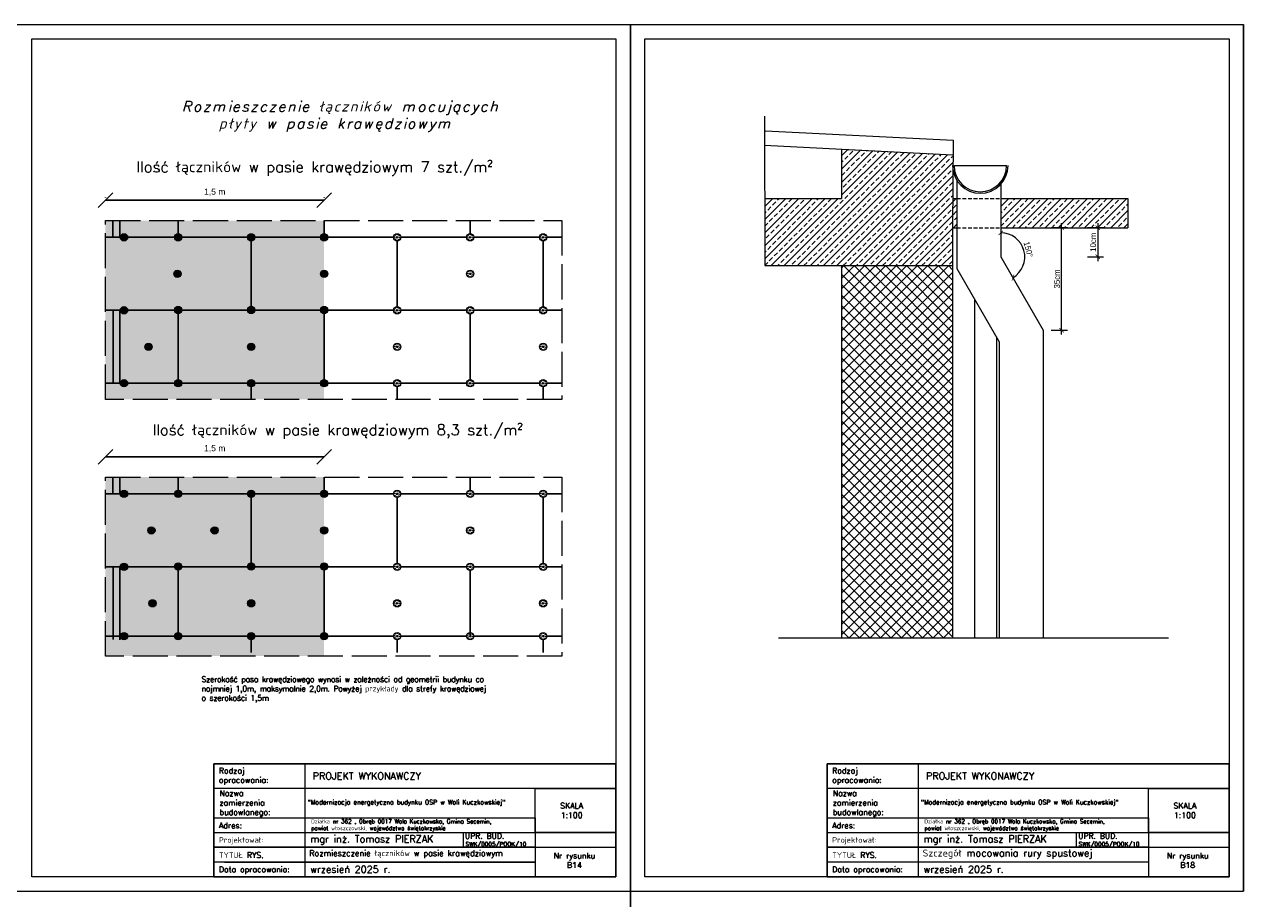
# Model space of a CAD drawing. Header units: millimetres. Extents: x 0 to 152651, y 46550 to 81081.
# Tile 72 of 109: x 141240 to 145415, y 55435 to 58430. Entities that reach past the tile are written whole.
import ezdxf

# ---------------------------------------------------------------- set-up
doc = ezdxf.new("R2010")
doc.units = ezdxf.units.MM
doc.linetypes.add('ACAD_ISO02W100', pattern=[15, 12, -3])
doc.linetypes.add('DASHED', pattern=[19.05, 12.7, -6.35])
for name, color, linetype, lineweight in [('cienka', 3, 'Continuous', 18), ('linia', 100, 'Continuous', 25), ('opisy', 4, 'Continuous', 18), ('przerywa', 100, 'ACAD_ISO02W100', 5)]:
    doc.layers.add(name, color=color, linetype=linetype, lineweight=lineweight)
doc.layers.add('DIMENSIONS', color=7, linetype='Continuous')
doc.styles.add('KASIA', font='romans.shx', dxfattribs={"height": 20})
doc.styles.get("Standard").update_dxf_attribs({"font": 'GOTHIC.TTF'})
doc.styles.add('tekst', font='segoeui.ttf', dxfattribs={"height": 20})
doc.styles.add('Times50', font='times.ttf', dxfattribs={"height": 60})
doc.linetypes.add('BATTING', pattern='A,0.00254,-2.54,[134,ltypeshp.shx,S=2.54,R=0,X=-2.54,Y=0],-5.08,[134,ltypeshp.shx,S=2.54,R=180,X=2.54,Y=0],-2.54', length=10.16254)
doc.dimstyles.new('Skala 20', dxfattribs={"dimtxt": 60, "dimasz": 50, "dimexe": 10, "dimexo": 80, "dimgap": 15, "dimtad": 1, "dimdec": 0, "dimrnd": 0.0095, "dimzin": 1, "dimtxsty": 'Times50', "dimblk": 'OBLIQUE', "dimcen": 50, "dimclrd": 256, "dimclre": 256, "dimclrt": 256, "dimadec": 0, "dimazin": 0, "dimtfac": 1, "dimtdec": 0, "dimtix": 1, "dimtmove": 0, "dimatfit": 3, "dimfxl": 1, "dimlwd": -1, "dimlwe": -1, "dimarcsym": 0})
doc.dimstyles.new('Tomek 10', dxfattribs={"dimtxt": 15, "dimasz": 15, "dimexe": 20, "dimexo": 0.625, "dimgap": 5, "dimtad": 1, "dimdec": 0, "dimtxsty": 'Standard', "dimblk": 'ARCHTICK', "dimcen": 2.5, "dimdle": 15, "dimclrd": 3, "dimclre": 3, "dimadec": 0, "dimazin": 0, "dimtfac": 1, "dimtdec": 0, "dimtmove": 2, "dimatfit": 3, "dimfxl": 35, "dimfxlon": 1, "dimlwd": 18, "dimlwe": 18, "dimarcsym": 0})
pattern_1 = [(45, (74963.137, 59039.24), (-22.45064, 22.45064), []), (45, (74985.588, 59039.24), (-22.45064, 22.45064), [15.875, -7.9375])]

# ---------------------------------------------------------------- blocks, each defined once
blk = doc.blocks.new('_Oblique')
at = {"color": 0, "linetype": 'ByBlock', "lineweight": -2}
blk.add_line((-0.5, -0.5), (0.5, 0.5), dxfattribs=at)
blk = doc.blocks.new('*D1535')
at = {"layer": 'Defpoints', "color": 0, "linetype": 'ByBlock', "transparency": 16777216}
for p in [(141517.7, 57826.9), (141517.7, 57757.5), (142266.7, 57757.5)]:
    blk.add_point(p, dxfattribs=at)
at = {"layer": 'DIMENSIONS', "linetype": 'ByBlock', "transparency": 16777216}
for p, q in [((141517.7, 57837.5), (141517.7, 57836.9)), ((142266.7, 57826.9), (141517.7, 57826.9)), ((142266.7, 57837.5), (142266.7, 57836.9))]:
    blk.add_line(p, q, dxfattribs=at)
at = {"layer": 'DIMENSIONS', "linetype": 'ByBlock', "transparency": 16777216, "xscale": 50, "yscale": 50, "zscale": 50, "rotation": 180}
blk.add_blockref('_Oblique', (141517.7, 57826.9), dxfattribs=at)
at = {"layer": 'DIMENSIONS', "linetype": 'ByBlock', "transparency": 16777216, "xscale": 50, "yscale": 50, "zscale": 50}
blk.add_blockref('_Oblique', (142266.7, 57826.9), dxfattribs=at)
at = {"layer": 'DIMENSIONS', "linetype": 'ByBlock', "transparency": 16777216, "insert": (141892.2, 57854.5), "char_height": 60, "attachment_point": 5, "style": 'Times50'}
blk.add_mtext('{\\fArial|b0|i0|c0|p34;\\H0.34883x;1,5 m}', dxfattribs=at)
blk = doc.blocks.new('*D1536')
at = {"layer": 'Defpoints', "color": 0, "linetype": 'ByBlock', "transparency": 16777216}
for p in [(141517.7, 56948), (141517.7, 56878.7), (142266.7, 56878.7)]:
    blk.add_point(p, dxfattribs=at)
at = {"layer": 'DIMENSIONS', "linetype": 'ByBlock', "transparency": 16777216}
for p, q in [((141517.7, 56958.7), (141517.7, 56958)), ((142266.7, 56948), (141517.7, 56948)), ((142266.7, 56958.7), (142266.7, 56958))]:
    blk.add_line(p, q, dxfattribs=at)
at = {"layer": 'DIMENSIONS', "linetype": 'ByBlock', "transparency": 16777216, "xscale": 50, "yscale": 50, "zscale": 50, "rotation": 180}
blk.add_blockref('_Oblique', (141517.7, 56948), dxfattribs=at)
at = {"layer": 'DIMENSIONS', "linetype": 'ByBlock', "transparency": 16777216, "xscale": 50, "yscale": 50, "zscale": 50}
blk.add_blockref('_Oblique', (142266.7, 56948), dxfattribs=at)
at = {"layer": 'DIMENSIONS', "linetype": 'ByBlock', "transparency": 16777216, "insert": (141892.2, 56975.6), "char_height": 60, "attachment_point": 5, "style": 'Times50'}
blk.add_mtext('{\\fArial|b0|i0|c0|p34;\\H0.34883x;1,5 m}', dxfattribs=at)
blk = doc.blocks.new('_ArchTick')
at = {"color": 0, "linetype": 'ByBlock', "const_width": 0.15}
blk.add_lwpolyline([(-0.5, -0.5), (0.5, 0.5)], dxfattribs=at)
blk = doc.blocks.new('*D1691')
at = {"layer": 'cienka', "color": 3, "lineweight": 18, "transparency": 16777216}
for p, q in [((144915.8, 57748.1), (144915.8, 57618.1)), ((144880.8, 57733.1), (144935.8, 57733.1)), ((144880.8, 57633.1), (144935.8, 57633.1))]:
    blk.add_line(p, q, dxfattribs=at)
at = {"layer": 'Defpoints', "color": 0, "transparency": 16777216}
for p in [(144583.7, 57733.1), (144583.7, 57633.1), (144915.8, 57633.1)]:
    blk.add_point(p, dxfattribs=at)
at = {"layer": 'cienka', "color": 3, "lineweight": 18, "transparency": 16777216, "xscale": 15, "yscale": 15, "zscale": 15}
for p, rotation in [((144915.8, 57733.1), 90), ((144915.8, 57633.1), 270)]:
    blk.add_blockref('_ArchTick', p, dxfattribs=dict(at, rotation=rotation))
at = {"layer": 'cienka', "color": 0, "lineweight": 20, "transparency": 16777216, "insert": (144900.2, 57683.1), "char_height": 20, "attachment_point": 5, "rotation": 90}
blk.add_mtext('10cm', dxfattribs=at)
blk = doc.blocks.new('*D1692')
at = {"layer": 'cienka', "color": 3, "lineweight": 18, "transparency": 16777216}
blk.add_arc((144583.7, 57633.1), 82.4, 300, 90, dxfattribs=at)
at = {"layer": 'Defpoints', "color": 0, "transparency": 16777216}
for p in [(144583.7, 57881.8), (144583.7, 57633.1), (144583.7, 57633.1), (144664.8, 57618.8), (144728.7, 57381.9)]:
    blk.add_point(p, dxfattribs=at)
at = {"layer": 'cienka', "color": 3, "lineweight": 18, "transparency": 16777216, "xscale": 15, "yscale": 15, "zscale": 15}
for p, rotation in [((144583.7, 57715.4), 179.9999999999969), ((144624.9, 57561.7), 209.9999999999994)]:
    blk.add_blockref('_ArchTick', p, dxfattribs=dict(at, rotation=rotation))
at = {"layer": 'cienka', "color": 0, "lineweight": 20, "transparency": 16777216, "insert": (144678.2, 57658.4), "char_height": 20, "attachment_point": 5, "rotation": 285}
blk.add_mtext('150°', dxfattribs=at)
blk = doc.blocks.new('*D1693')
at = {"layer": 'cienka', "color": 3, "lineweight": 18, "transparency": 16777216}
for p, q in [((144791.9, 57366.9), (144791.9, 57748.1)), ((144756.9, 57733.1), (144811.9, 57733.1)), ((144756.9, 57381.9), (144811.9, 57381.9))]:
    blk.add_line(p, q, dxfattribs=at)
at = {"layer": 'Defpoints', "color": 0, "transparency": 16777216}
for p in [(144728.7, 57733.1), (144791.9, 57733.1), (144728.7, 57381.9)]:
    blk.add_point(p, dxfattribs=at)
at = {"layer": 'cienka', "color": 3, "lineweight": 18, "transparency": 16777216, "xscale": 15, "yscale": 15, "zscale": 15}
for p, rotation in [((144791.9, 57733.1), 90), ((144791.9, 57381.9), 270)]:
    blk.add_blockref('_ArchTick', p, dxfattribs=dict(at, rotation=rotation))
at = {"layer": 'cienka', "color": 0, "lineweight": 20, "transparency": 16777216, "insert": (144776.4, 57557.5), "char_height": 20, "attachment_point": 5, "rotation": 90}
blk.add_mtext('35cm', dxfattribs=at)

msp = doc.modelspace()

# ---------------------------------------------------------------- hatches: boundary and pattern name
at = {"lineweight": 5, "true_color": 0x000000}
for points in [[(142519.467, 57699.962, 1), (142513.939, 57699.962, 1)], [(142769.467, 57699.962, 1), (142763.939, 57699.962, 1)], [(143019.467, 57699.962, 1), (143013.939, 57699.962, 1)], [(142769.467, 57574.962, 1), (142763.939, 57574.962, 1)], [(142519.467, 57449.962, 1), (142513.939, 57449.962, 1)], [(142769.467, 57449.962, 1), (142763.939, 57449.962, 1)], [(143019.467, 57449.962, 1), (143013.939, 57449.962, 1)], [(142519.467, 57324.962, 1), (142513.939, 57324.962, 1)], [(143019.467, 57324.962, 1), (143013.939, 57324.962, 1)], [(142519.467, 57199.962, 1), (142513.939, 57199.962, 1)], [(142769.467, 57199.962, 1), (142763.939, 57199.962, 1)], [(143019.467, 57199.962, 1), (143013.939, 57199.962, 1)], [(142519.467, 56821.103, 1), (142513.939, 56821.103, 1)], [(142769.467, 56821.103, 1), (142763.939, 56821.103, 1)], [(143019.467, 56821.103, 1), (143013.939, 56821.103, 1)], [(142769.467, 56696.103, 1), (142763.939, 56696.103, 1)], [(142519.467, 56571.103, 1), (142513.939, 56571.103, 1)], [(142769.467, 56571.103, 1), (142763.939, 56571.103, 1)], [(143019.467, 56571.103, 1), (143013.939, 56571.103, 1)], [(142519.467, 56446.103, 1), (142513.939, 56446.103, 1)], [(143019.467, 56446.103, 1), (143013.939, 56446.103, 1)], [(142519.467, 56333.603, 1), (142513.939, 56333.603, 1)], [(142769.467, 56333.603, 1), (142763.939, 56333.603, 1)], [(143019.467, 56333.603, 1), (143013.939, 56333.603, 1)]]:
    msp.add_hatch(color=18, dxfattribs=at).paths.add_polyline_path(points)
at = {"layer": 'cienka', "lineweight": 9, "true_color": 0x000000}
h = msp.add_hatch(dxfattribs=at)
h.set_pattern_fill('ANSI33', color=18, scale=5)
h.set_pattern_definition(pattern_1)
h.paths.add_polyline_path([(144038.695, 57833.055), (143775.338, 57833.055), (143775.392, 57603.055), (144418.695, 57603.055), (144418.695, 57733.055), (144418.695, 57983.055), (144039.643, 58002.008)])
h = msp.add_hatch(dxfattribs=at)
h.set_pattern_fill('ANSI33', color=18, scale=5)
h.set_pattern_definition(pattern_1)
h.paths.add_polyline_path([(144433.695, 57833.055), (144418.695, 57833.055), (144418.695, 57733.055), (144433.695, 57733.055)])
h.paths.add_polyline_path([(145018.695, 57833.055), (144583.695, 57833.055), (144583.695, 57733.055), (145018.695, 57733.055)])
h = msp.add_hatch(dxfattribs=at)
h.set_pattern_fill('ANSI37', color=18, scale=8)
h.set_pattern_definition([(45, (74754.56, 59039.24), (-17.960512, 17.960512), []), (135, (74754.56, 59039.24), (-17.960512, -17.960512), [])])
h.paths.add_polyline_path([(144418.695, 57603.055), (144038.695, 57603.055), (144038.695, 56327.558), (144418.695, 56327.558)])
at = {"layer": 'linia', "linetype": 'ByBlock', "lineweight": 20, "true_color": 0x000000}
h = msp.add_hatch(dxfattribs=at)
h.set_pattern_fill('DOTS', color=18, scale=5, style=0)
h.set_pattern_definition([(0, (169900.762, 47058.17), (3.96875, 7.9375), [0, -7.9375])])
h.paths.add_polyline_path([(141517.697, 57757.546), (142266.804, 57757.546), (142266.804, 57144.683), (141517.697, 57144.683)])
at = {"layer": 'linia', "linetype": 'ByBlock', "true_color": 0x000000}
h = msp.add_hatch(color=18, dxfattribs=at)
edge = h.paths.add_edge_path()
edge.add_arc((141581.489, 57699.962), 12.5, 0, 360)
h = msp.add_hatch(color=18, dxfattribs=at)
edge = h.paths.add_edge_path()
edge.add_arc((141766.703, 57699.962), 12.5, 0, 360)
h = msp.add_hatch(color=18, dxfattribs=at)
edge = h.paths.add_edge_path()
edge.add_arc((142016.703, 57699.962), 12.5, 0, 360)
h = msp.add_hatch(color=18, dxfattribs=at)
edge = h.paths.add_edge_path()
edge.add_arc((142266.703, 57699.962), 12.5, 0, 360)
h = msp.add_hatch(color=18, dxfattribs=at)
edge = h.paths.add_edge_path()
edge.add_arc((141764.288, 57574.962), 12.5, 0, 360)
h = msp.add_hatch(color=18, dxfattribs=at)
edge = h.paths.add_edge_path()
edge.add_arc((142266.703, 57574.962), 12.5, 0, 360)
h = msp.add_hatch(color=18, dxfattribs=at)
edge = h.paths.add_edge_path()
edge.add_arc((141581.489, 57449.962), 12.5, 0, 360)
h = msp.add_hatch(color=18, dxfattribs=at)
edge = h.paths.add_edge_path()
edge.add_arc((141766.751, 57451.051), 12.5, 0, 360)
h = msp.add_hatch(color=18, dxfattribs=at)
edge = h.paths.add_edge_path()
edge.add_arc((142016.751, 57451.051), 12.5, 0, 360)
h = msp.add_hatch(color=18, dxfattribs=at)
edge = h.paths.add_edge_path()
edge.add_arc((142266.751, 57451.051), 12.5, 0, 360)
h = msp.add_hatch(color=18, dxfattribs=at)
edge = h.paths.add_edge_path()
edge.add_arc((141665.632, 57324.962), 12.5, 0, 360)
h = msp.add_hatch(color=18, dxfattribs=at)
edge = h.paths.add_edge_path()
edge.add_arc((142016.703, 57324.962), 12.5, 0, 360)
h = msp.add_hatch(color=18, dxfattribs=at)
edge = h.paths.add_edge_path()
edge.add_arc((141581.489, 57199.962), 12.5, 0, 360)
h = msp.add_hatch(color=18, dxfattribs=at)
edge = h.paths.add_edge_path()
edge.add_arc((141766.703, 57199.962), 12.5, 0, 360)
h = msp.add_hatch(color=18, dxfattribs=at)
edge = h.paths.add_edge_path()
edge.add_arc((142016.703, 57199.962), 12.5, 0, 360)
h = msp.add_hatch(color=18, dxfattribs=at)
edge = h.paths.add_edge_path()
edge.add_arc((142266.703, 57199.962), 12.5, 0, 360)
at = {"layer": 'linia', "linetype": 'ByBlock', "lineweight": 20, "true_color": 0x000000}
h = msp.add_hatch(dxfattribs=at)
h.set_pattern_fill('DOTS', color=18, scale=5, style=0)
h.set_pattern_definition([(0, (169900.762, 46179.3114), (3.96875, 7.9375), [0, -7.9375])])
h.paths.add_polyline_path([(141517.697, 56878.687), (142266.804, 56878.687), (142266.804, 56265.824), (141517.697, 56265.824)])
at = {"layer": 'linia', "linetype": 'ByBlock', "true_color": 0x000000}
h = msp.add_hatch(color=18, dxfattribs=at)
edge = h.paths.add_edge_path()
edge.add_arc((141581.489, 56821.103), 12.5, 0, 360)
h = msp.add_hatch(color=18, dxfattribs=at)
edge = h.paths.add_edge_path()
edge.add_arc((141766.703, 56821.103), 12.5, 0, 360)
h = msp.add_hatch(color=18, dxfattribs=at)
edge = h.paths.add_edge_path()
edge.add_arc((142016.703, 56821.103), 12.5, 0, 360)
h = msp.add_hatch(color=18, dxfattribs=at)
edge = h.paths.add_edge_path()
edge.add_arc((142266.703, 56821.103), 12.5, 0, 360)
h = msp.add_hatch(color=18, dxfattribs=at)
edge = h.paths.add_edge_path()
edge.add_arc((141675.297, 56696.103), 12.5, 0, 360)
h = msp.add_hatch(color=18, dxfattribs=at)
edge = h.paths.add_edge_path()
edge.add_arc((141891.703, 56696.103), 12.5, 0, 360)
h = msp.add_hatch(color=18, dxfattribs=at)
edge = h.paths.add_edge_path()
edge.add_arc((142266.703, 56696.103), 12.5, 0, 360)
h = msp.add_hatch(color=18, dxfattribs=at)
edge = h.paths.add_edge_path()
edge.add_arc((141581.489, 56571.103), 12.5, 0, 360)
h = msp.add_hatch(color=18, dxfattribs=at)
edge = h.paths.add_edge_path()
edge.add_arc((141766.751, 56572.192), 12.5, 0, 360)
h = msp.add_hatch(color=18, dxfattribs=at)
edge = h.paths.add_edge_path()
edge.add_arc((142016.751, 56572.192), 12.5, 0, 360)
h = msp.add_hatch(color=18, dxfattribs=at)
edge = h.paths.add_edge_path()
edge.add_arc((142266.751, 56572.192), 12.5, 0, 360)
h = msp.add_hatch(color=18, dxfattribs=at)
edge = h.paths.add_edge_path()
edge.add_arc((141678.981, 56446.103), 12.5, 0, 360)
h = msp.add_hatch(color=18, dxfattribs=at)
edge = h.paths.add_edge_path()
edge.add_arc((142016.703, 56446.103), 12.5, 0, 360)
h = msp.add_hatch(color=18, dxfattribs=at)
edge = h.paths.add_edge_path()
edge.add_arc((141581.489, 56333.603), 12.5, 0, 360)
h = msp.add_hatch(color=18, dxfattribs=at)
edge = h.paths.add_edge_path()
edge.add_arc((141766.703, 56333.603), 12.5, 0, 360)
h = msp.add_hatch(color=18, dxfattribs=at)
edge = h.paths.add_edge_path()
edge.add_arc((142016.703, 56333.603), 12.5, 0, 360)
h = msp.add_hatch(color=18, dxfattribs=at)
edge = h.paths.add_edge_path()
edge.add_arc((142266.703, 56333.603), 12.5, 0, 360)

# ---------------------------------------------------------------- linework, layer by layer
at = {"color": 18, "lineweight": 5, "true_color": 0x000000}
for centre, radius in [((141581.489, 57699.962), 12.5), ((141766.703, 57699.962), 12.5), ((142016.703, 57699.962), 12.5), ((142266.703, 57699.962), 12.5), ((142516.703, 57699.962), 12.5), ((142506.666, 57701.051), 1.269), ((142510.376, 57707.829), 1.269), ((142516.703, 57699.962), 2.764), ((142517.793, 57709.999), 1.269), ((142524.571, 57706.289), 1.269), ((142526.74, 57698.873), 1.269), ((142766.703, 57699.962), 12.5), ((142756.666, 57701.051), 1.269), ((142760.376, 57707.829), 1.269), ((142766.703, 57699.962), 2.764), ((142767.793, 57709.999), 1.269), ((142774.571, 57706.289), 1.269), ((142776.74, 57698.873), 1.269), ((143016.703, 57699.962), 12.5), ((143006.666, 57701.051), 1.269), ((143010.376, 57707.829), 1.269), ((143016.703, 57699.962), 2.764), ((143017.793, 57709.999), 1.269), ((143024.571, 57706.289), 1.269), ((143026.74, 57698.873), 1.269), ((142508.836, 57693.635), 1.269), ((142515.614, 57689.925), 1.269), ((142523.031, 57692.094), 1.269), ((142758.836, 57693.635), 1.269), ((142765.614, 57689.925), 1.269), ((142773.031, 57692.094), 1.269), ((143008.836, 57693.635), 1.269), ((143015.614, 57689.925), 1.269), ((143023.031, 57692.094), 1.269), ((141764.288, 57574.962), 12.5), ((142266.703, 57574.962), 12.5), ((142766.703, 57574.962), 12.5), ((142756.666, 57576.051), 1.269), ((142760.376, 57582.829), 1.269), ((142766.703, 57574.962), 2.764), ((142767.793, 57584.999), 1.269), ((142774.571, 57581.289), 1.269), ((142776.74, 57573.873), 1.269), ((142758.836, 57568.635), 1.269), ((142765.614, 57564.925), 1.269), ((142773.031, 57567.094), 1.269), ((141581.489, 57449.962), 12.5), ((141766.751, 57451.051), 12.5), ((142016.751, 57451.051), 12.5), ((142266.751, 57451.051), 12.5), ((142516.703, 57449.962), 12.5), ((142506.666, 57451.051), 1.269), ((142510.376, 57457.829), 1.269), ((142516.703, 57449.962), 2.764), ((142517.793, 57459.999), 1.269), ((142524.571, 57456.289), 1.269), ((142526.74, 57448.873), 1.269), ((142766.703, 57449.962), 12.5), ((142756.666, 57451.051), 1.269), ((142760.376, 57457.829), 1.269), ((142766.703, 57449.962), 2.764), ((142767.793, 57459.999), 1.269), ((142774.571, 57456.289), 1.269), ((142776.74, 57448.873), 1.269), ((143016.703, 57449.962), 12.5), ((143006.666, 57451.051), 1.269), ((143010.376, 57457.829), 1.269), ((143016.703, 57449.962), 2.764), ((143017.793, 57459.999), 1.269), ((143024.571, 57456.289), 1.269), ((143026.74, 57448.873), 1.269), ((142508.836, 57443.635), 1.269), ((142515.614, 57439.925), 1.269), ((142523.031, 57442.094), 1.269), ((142758.836, 57443.635), 1.269), ((142765.614, 57439.925), 1.269), ((142773.031, 57442.094), 1.269), ((143008.836, 57443.635), 1.269), ((143015.614, 57439.925), 1.269), ((143023.031, 57442.094), 1.269), ((141665.632, 57324.962), 12.5), ((142016.703, 57324.962), 12.5), ((142516.703, 57324.962), 12.5), ((142506.666, 57326.051), 1.269), ((142510.376, 57332.829), 1.269), ((142516.703, 57324.962), 2.764), ((142517.793, 57334.999), 1.269), ((142524.571, 57331.289), 1.269), ((142526.74, 57323.873), 1.269), ((143016.703, 57324.962), 12.5), ((143006.666, 57326.051), 1.269), ((143010.376, 57332.829), 1.269), ((143016.703, 57324.962), 2.764), ((143017.793, 57334.999), 1.269), ((143024.571, 57331.289), 1.269), ((143026.74, 57323.873), 1.269), ((142508.836, 57318.635), 1.269), ((142515.614, 57314.925), 1.269), ((142523.031, 57317.094), 1.269), ((143008.836, 57318.635), 1.269), ((143015.614, 57314.925), 1.269), ((143023.031, 57317.094), 1.269), ((141581.489, 57199.962), 12.5), ((141766.703, 57199.962), 12.5), ((142016.703, 57199.962), 12.5), ((142266.703, 57199.962), 12.5), ((142516.703, 57199.962), 12.5), ((142506.666, 57201.051), 1.269), ((142510.376, 57207.829), 1.269), ((142516.703, 57199.962), 2.764), ((142517.793, 57209.999), 1.269), ((142524.571, 57206.289), 1.269), ((142526.74, 57198.873), 1.269), ((142766.703, 57199.962), 12.5), ((142756.666, 57201.051), 1.269), ((142760.376, 57207.829), 1.269), ((142766.703, 57199.962), 2.764), ((142767.793, 57209.999), 1.269), ((142774.571, 57206.289), 1.269), ((142776.74, 57198.873), 1.269), ((143016.703, 57199.962), 12.5), ((143006.666, 57201.051), 1.269), ((143010.376, 57207.829), 1.269), ((143016.703, 57199.962), 2.764), ((143017.793, 57209.999), 1.269), ((143024.571, 57206.289), 1.269), ((143026.74, 57198.873), 1.269), ((142508.836, 57193.635), 1.269), ((142515.614, 57189.925), 1.269), ((142523.031, 57192.094), 1.269), ((142758.836, 57193.635), 1.269), ((142765.614, 57189.925), 1.269), ((142773.031, 57192.094), 1.269), ((143008.836, 57193.635), 1.269), ((143015.614, 57189.925), 1.269), ((143023.031, 57192.094), 1.269), ((141581.489, 56821.103), 12.5), ((141766.703, 56821.103), 12.5), ((142016.703, 56821.103), 12.5), ((142266.703, 56821.103), 12.5), ((142516.703, 56821.103), 12.5), ((142506.666, 56822.192), 1.269), ((142510.376, 56828.97), 1.269), ((142516.703, 56821.103), 2.764), ((142517.793, 56831.14), 1.269), ((142524.571, 56827.43), 1.269), ((142766.703, 56821.103), 12.5), ((142756.666, 56822.192), 1.269), ((142760.376, 56828.97), 1.269), ((142766.703, 56821.103), 2.764), ((142767.793, 56831.14), 1.269), ((142774.571, 56827.43), 1.269), ((143016.703, 56821.103), 12.5), ((143006.666, 56822.192), 1.269), ((143010.376, 56828.97), 1.269), ((143016.703, 56821.103), 2.764), ((143017.793, 56831.14), 1.269), ((143024.571, 56827.43), 1.269), ((142508.836, 56814.776), 1.269), ((142515.614, 56811.066), 1.269), ((142523.031, 56813.235), 1.269), ((142526.74, 56820.014), 1.269), ((142758.836, 56814.776), 1.269), ((142765.614, 56811.066), 1.269), ((142773.031, 56813.235), 1.269), ((142776.74, 56820.014), 1.269), ((143008.836, 56814.776), 1.269), ((143015.614, 56811.066), 1.269), ((143023.031, 56813.235), 1.269), ((143026.74, 56820.014), 1.269), ((141675.297, 56696.103), 12.5), ((141891.703, 56696.103), 12.5), ((142266.703, 56696.103), 12.5), ((142766.703, 56696.103), 12.5), ((142756.666, 56697.192), 1.269), ((142760.376, 56703.97), 1.269), ((142766.703, 56696.103), 2.764), ((142767.793, 56706.14), 1.269), ((142774.571, 56702.43), 1.269), ((142758.836, 56689.776), 1.269), ((142765.614, 56686.066), 1.269), ((142773.031, 56688.235), 1.269), ((142776.74, 56695.014), 1.269), ((141581.489, 56571.103), 12.5), ((141766.751, 56572.192), 12.5), ((142016.751, 56572.192), 12.5), ((142266.751, 56572.192), 12.5), ((142516.703, 56571.103), 12.5), ((142506.666, 56572.192), 1.269), ((142510.376, 56578.97), 1.269), ((142516.703, 56571.103), 2.764), ((142517.793, 56581.14), 1.269), ((142524.571, 56577.43), 1.269), ((142526.74, 56570.014), 1.269), ((142766.703, 56571.103), 12.5), ((142756.666, 56572.192), 1.269), ((142760.376, 56578.97), 1.269), ((142766.703, 56571.103), 2.764), ((142767.793, 56581.14), 1.269), ((142774.571, 56577.43), 1.269), ((142776.74, 56570.014), 1.269), ((143016.703, 56571.103), 12.5), ((143006.666, 56572.192), 1.269), ((143010.376, 56578.97), 1.269), ((143016.703, 56571.103), 2.764), ((143017.793, 56581.14), 1.269), ((143024.571, 56577.43), 1.269), ((143026.74, 56570.014), 1.269), ((142508.836, 56564.776), 1.269), ((142515.614, 56561.066), 1.269), ((142523.031, 56563.235), 1.269), ((142758.836, 56564.776), 1.269), ((142765.614, 56561.066), 1.269), ((142773.031, 56563.235), 1.269), ((143008.836, 56564.776), 1.269), ((143015.614, 56561.066), 1.269), ((143023.031, 56563.235), 1.269), ((141678.981, 56446.103), 12.5), ((142016.703, 56446.103), 12.5), ((142516.703, 56446.103), 12.5), ((142506.666, 56447.192), 1.269), ((142510.376, 56453.97), 1.269), ((142516.703, 56446.103), 2.764), ((142517.793, 56456.14), 1.269), ((142524.571, 56452.43), 1.269), ((142526.74, 56445.014), 1.269), ((143016.703, 56446.103), 12.5), ((143006.666, 56447.192), 1.269), ((143010.376, 56453.97), 1.269), ((143016.703, 56446.103), 2.764), ((143017.793, 56456.14), 1.269), ((143024.571, 56452.43), 1.269), ((143026.74, 56445.014), 1.269), ((142508.836, 56439.776), 1.269), ((142515.614, 56436.066), 1.269), ((142523.031, 56438.235), 1.269), ((143008.836, 56439.776), 1.269), ((143015.614, 56436.066), 1.269), ((143023.031, 56438.235), 1.269), ((141581.489, 56333.603), 12.5), ((141766.703, 56333.603), 12.5), ((142016.703, 56333.603), 12.5), ((142266.703, 56333.603), 12.5), ((142516.703, 56333.603), 12.5), ((142506.666, 56334.692), 1.269), ((142508.836, 56327.276), 1.269), ((142510.376, 56341.47), 1.269), ((142516.703, 56333.603), 2.764), ((142515.614, 56323.566), 1.269), ((142517.793, 56343.64), 1.269), ((142523.031, 56325.735), 1.269), ((142524.571, 56339.93), 1.269), ((142526.74, 56332.514), 1.269), ((142766.703, 56333.603), 12.5), ((142756.666, 56334.692), 1.269), ((142758.836, 56327.276), 1.269), ((142760.376, 56341.47), 1.269), ((142766.703, 56333.603), 2.764), ((142765.614, 56323.566), 1.269), ((142767.793, 56343.64), 1.269), ((142773.031, 56325.735), 1.269), ((142774.571, 56339.93), 1.269), ((142776.74, 56332.514), 1.269), ((143016.703, 56333.603), 12.5), ((143006.666, 56334.692), 1.269), ((143008.836, 56327.276), 1.269), ((143010.376, 56341.47), 1.269), ((143016.703, 56333.603), 2.764), ((143015.614, 56323.566), 1.269), ((143017.793, 56343.64), 1.269), ((143023.031, 56325.735), 1.269), ((143024.571, 56339.93), 1.269), ((143026.74, 56332.514), 1.269)]:
    msp.add_circle(centre, radius, dxfattribs=at)
at = {"layer": 'cienka', "color": 18, "true_color": 0x000000}
for p, q in [((141215.372, 58429.514), (143315.372, 58429.514)), ((143315.372, 58429.514), (143315.372, 55459.514)), ((143315.372, 55459.514), (143315.372, 58429.514)), ((143315.372, 58429.514), (145415.372, 58429.514)), ((143315.372, 55459.514), (143315.372, 58429.514)), ((145415.372, 58429.514), (145415.372, 55459.514)), ((145415.372, 55459.514), (145415.372, 58429.514)), ((141265.372, 55509.514), (141265.372, 58379.514)), ((141265.372, 58379.514), (143265.372, 58379.514)), ((141265.372, 55509.514), (141265.372, 58379.514)), ((143265.372, 58379.514), (143265.372, 55509.514)), ((143365.372, 58379.514), (145365.372, 58379.514)), ((143365.372, 55509.514), (143365.372, 58379.514)), ((145365.372, 58379.514), (145365.372, 55509.514)), ((142742.351, 55661.261), (142742.351, 55610.912)), ((144842.351, 55661.261), (144842.351, 55610.912)), ((142953.372, 55610.28), (143265.372, 55610.28)), ((145053.372, 55610.28), (145365.372, 55610.28)), ((143265.372, 55509.514), (141265.372, 55509.514)), ((145365.372, 55509.514), (143365.372, 55509.514)), ((141215.372, 55459.514), (143315.372, 55459.514)), ((141215.372, 55459.514), (143315.372, 55459.514)), ((143315.372, 55459.514), (143315.372, 52489.514)), ((143315.372, 52489.514), (143315.372, 55459.514)), ((143315.372, 55459.514), (145415.372, 55459.514))]:
    msp.add_line(p, q, dxfattribs=at)
at = {"layer": 'cienka', "color": 18, "lineweight": 9, "true_color": 0x000000}
for p, q in [((143775.272, 58115.226), (143775.392, 57603.055)), ((143777.769, 58065.164), (144421.192, 58032.993)), ((144421.192, 58032.993), (144418.695, 57733.055)), ((143775.272, 58015.226), (144418.695, 57983.055)), ((144038.695, 58002.055), (144038.695, 57833.055)), ((144038.695, 58002.055), (144418.695, 57983.055)), ((143775.392, 57833.055), (144038.695, 57833.055)), ((144418.695, 57833.055), (144433.695, 57833.055)), ((144583.695, 57833.055), (145018.695, 57833.055)), ((145018.695, 57833.055), (145018.695, 57733.055)), ((144418.695, 57733.055), (144418.695, 56327.558)), ((144418.695, 57733.055), (144433.695, 57733.055)), ((144583.695, 57733.055), (145018.695, 57733.055)), ((143775.392, 57603.055), (144418.695, 57603.055)), ((144038.695, 57603.055), (144038.695, 56327.558))]:
    msp.add_line(p, q, dxfattribs=at)
at = {"layer": 'cienka', "color": 18, "lineweight": 20, "true_color": 0x000000}
for p, q in [((144423.695, 57946.025), (144603.695, 57946.025)), ((144433.695, 57894.79), (144433.695, 57592.863)), ((144583.695, 57881.798), (144583.695, 57633.055)), ((144583.695, 57633.055), (144728.695, 57381.908)), ((144433.695, 57592.863), (144578.695, 57341.715)), ((144728.695, 57381.908), (144728.695, 56327.558)), ((144568.695, 57359.036), (144568.695, 56327.558)), ((144578.695, 57341.715), (144578.695, 56327.558)), ((143822.447, 56327.558), (145158.233, 56327.558))]:
    msp.add_line(p, q, dxfattribs=at)
at = {"layer": 'cienka', "color": 18, "linetype": 'DASHED', "lineweight": 20, "true_color": 0x000000}
for p, q in [((144433.695, 57833.055), (144583.695, 57833.055)), ((144433.695, 57733.055), (144583.695, 57733.055))]:
    msp.add_line(p, q, dxfattribs=at)
at = {"layer": 'cienka', "color": 18, "linetype": 'BATTING', "lineweight": 9, "ltscale": 7.5, "true_color": 0x000000}
msp.add_line((144493.695, 57488.94), (144493.695, 56327.558), dxfattribs=at)
at = {"layer": 'cienka', "color": 18, "lineweight": 20, "true_color": 0x000000}
for radius in [95, 90]:
    msp.add_arc((144513.695, 57946.025), radius, 180, 0, dxfattribs=at)
at = {"layer": 'linia', "color": 18, "linetype": 'BATTING', "ltscale": 2.4, "true_color": 0x000000}
for p, q in [((141542.753, 57754.534), (141542.753, 57701.97)), ((141544.294, 57447.23), (141544.294, 57201.328)), ((141542.753, 56875.675), (141542.753, 56823.111)), ((141544.294, 56568.371), (141544.294, 56322.469))]:
    msp.add_line(p, q, dxfattribs=at)
at = {"layer": 'linia', "color": 18, "true_color": 0x000000}
for p, q in [((141567.697, 57757.546), (141567.697, 57699.962)), ((141766.703, 57712.462), (141766.703, 57757.546)), ((142266.703, 57712.462), (142266.703, 57757.546)), ((142766.703, 57712.462), (142766.703, 57757.546)), ((141517.697, 57699.962), (141754.203, 57699.962)), ((141779.203, 57699.962), (142004.203, 57699.962)), ((142029.203, 57699.962), (142254.203, 57699.962)), ((142279.203, 57699.962), (142504.203, 57699.962)), ((142529.203, 57699.962), (142754.203, 57699.962)), ((142779.203, 57699.962), (143004.203, 57699.962)), ((143029.203, 57699.962), (143081.224, 57699.962)), ((142016.703, 57687.462), (142016.703, 57462.462)), ((142516.703, 57687.462), (142516.703, 57462.462)), ((143016.703, 57687.462), (143016.703, 57462.462)), ((141517.697, 57449.962), (141754.203, 57449.962)), ((141567.697, 57449.962), (141567.697, 57199.962)), ((141779.203, 57449.962), (142004.203, 57449.962)), ((142029.203, 57449.962), (142254.203, 57449.962)), ((142279.203, 57449.962), (142504.203, 57449.962)), ((142529.203, 57449.962), (142754.203, 57449.962)), ((142779.203, 57449.962), (143004.203, 57449.962)), ((143029.203, 57449.962), (143081.224, 57449.962)), ((141766.703, 57437.462), (141766.703, 57212.462)), ((142266.703, 57437.462), (142266.703, 57212.462)), ((142766.703, 57437.462), (142766.703, 57212.462)), ((141517.697, 57199.962), (141754.203, 57199.962)), ((141779.203, 57199.962), (142004.203, 57199.962)), ((142029.203, 57199.962), (142254.203, 57199.962)), ((142279.203, 57199.962), (142504.203, 57199.962)), ((142529.203, 57199.962), (142754.203, 57199.962)), ((142779.203, 57199.962), (143004.203, 57199.962)), ((143029.203, 57199.962), (143081.224, 57199.962)), ((142016.703, 57187.462), (142016.703, 57144.253)), ((142516.703, 57187.462), (142516.703, 57144.253)), ((143016.703, 57187.462), (143016.703, 57144.253)), ((141567.697, 56878.687), (141567.697, 56821.103)), ((141766.703, 56833.603), (141766.703, 56878.687)), ((142266.703, 56833.603), (142266.703, 56878.687)), ((142766.703, 56833.603), (142766.703, 56878.687)), ((141517.697, 56821.103), (141754.203, 56821.103)), ((141779.203, 56821.103), (142004.203, 56821.103)), ((142016.703, 56808.603), (142016.703, 56583.603)), ((142029.203, 56821.103), (142254.203, 56821.103)), ((142279.203, 56821.103), (142504.203, 56821.103)), ((142516.703, 56808.603), (142516.703, 56583.603)), ((142529.203, 56821.103), (142754.203, 56821.103)), ((142779.203, 56821.103), (143004.203, 56821.103)), ((143016.703, 56808.603), (143016.703, 56583.603)), ((143029.203, 56821.103), (143081.224, 56821.103)), ((141517.697, 56571.103), (141754.203, 56571.103)), ((141567.697, 56571.103), (141567.697, 56321.103)), ((141766.703, 56558.603), (141766.703, 56333.603)), ((141779.203, 56571.103), (142004.203, 56571.103)), ((142029.203, 56571.103), (142254.203, 56571.103)), ((142266.703, 56558.603), (142266.703, 56333.603)), ((142279.203, 56571.103), (142504.203, 56571.103)), ((142529.203, 56571.103), (142754.203, 56571.103)), ((142766.703, 56558.603), (142766.703, 56333.603)), ((142779.203, 56571.103), (143004.203, 56571.103)), ((143029.203, 56571.103), (143081.224, 56571.103)), ((141517.697, 56333.603), (141754.203, 56333.603)), ((141779.203, 56333.603), (142004.203, 56333.603)), ((142016.703, 56321.103), (142016.703, 56277.894)), ((142029.203, 56333.603), (142254.203, 56333.603)), ((142279.203, 56333.603), (142504.203, 56333.603)), ((142516.703, 56321.103), (142516.703, 56277.894)), ((142529.203, 56333.603), (142754.203, 56333.603)), ((142779.203, 56333.603), (143004.203, 56333.603)), ((143016.703, 56321.103), (143016.703, 56277.894)), ((143029.203, 56333.603), (143081.224, 56333.603))]:
    msp.add_line(p, q, dxfattribs=at)
at = {"layer": 'opisy', "color": 18, "true_color": 0x000000}
msp.add_line((145089.372, 55559.88), (145089.372, 55509.514), dxfattribs=at)
at = {"layer": 'opisy', "color": 18, "linetype": 'Continuous', "lineweight": 0, "true_color": 0x000000, "flags": 128}
for points in [[(141889.662, 55509.514), (141889.662, 55895.812), (142200.951, 55895.777), (142200.951, 55509.48)], [(143989.662, 55509.514), (143989.662, 55895.812), (144300.951, 55895.777), (144300.951, 55509.48)], [(142989.372, 55811.812), (143265.372, 55811.812), (143265.372, 55660.629), (142989.372, 55660.629)], [(145089.372, 55811.812), (145365.372, 55811.812), (145365.372, 55660.629), (145089.372, 55660.629)]]:
    msp.add_lwpolyline(points, close=True, dxfattribs=at)
for points in [[(141889.662, 55895.794), (143265.372, 55895.794), (143265.372, 55811.812), (141889.662, 55811.812)], [(142929.372, 55895.794), (143265.372, 55895.794)], [(143989.662, 55895.794), (145365.372, 55895.794), (145365.372, 55811.812), (143989.662, 55811.812)], [(145029.372, 55895.794), (145365.372, 55895.794)], [(141889.662, 55711.029), (142989.372, 55711.029), (142989.372, 55559.88), (141889.662, 55559.88)], [(143989.662, 55711.029), (145089.372, 55711.029), (145089.372, 55559.88), (143989.662, 55559.88)], [(141889.662, 55660.629), (142989.372, 55660.629), (142989.372, 55610.28), (141889.662, 55610.28)], [(142929.372, 55660.629), (143265.372, 55660.629)], [(143989.662, 55660.629), (145089.372, 55660.629), (145089.372, 55610.28), (143989.662, 55610.28)], [(145029.372, 55660.629), (145365.372, 55660.629)], [(141889.662, 55610.28), (142989.372, 55610.28), (142989.372, 55559.897), (141889.662, 55559.897)], [(143989.662, 55610.28), (145089.372, 55610.28), (145089.372, 55559.897), (143989.662, 55559.897)], [(141925.662, 55559.897), (142989.372, 55559.897), (142989.372, 55509.514), (141925.662, 55509.514)]]:
    msp.add_lwpolyline(points, dxfattribs=at)
at = {"layer": 'opisy', "color": 18, "lineweight": 25, "true_color": 0x000000}
for points in [[(141889.662, 55895.794), (143265.372, 55895.794), (143265.372, 55509.514), (141889.662, 55509.514)], [(143989.662, 55895.794), (145365.372, 55895.794), (145365.372, 55509.514), (143989.662, 55509.514)]]:
    msp.add_lwpolyline(points, close=True, dxfattribs=at)
at = {"layer": 'przerywa', "color": 18, "ltscale": 10, "true_color": 0x000000}
for points in [[(141517.697, 57757.546), (143081.224, 57757.546), (143081.224, 57144.253), (141517.697, 57144.253)], [(141517.697, 56878.687), (143081.224, 56878.687), (143081.224, 56265.394), (141517.697, 56265.394)]]:
    msp.add_lwpolyline(points, close=True, dxfattribs=at)

# ---------------------------------------------------------------- texts
at = {"layer": 'cienka', "color": 18, "linetype": 'Continuous', "true_color": 0x000000, "insert": (141727.266, 58165.913), "char_height": 35, "width": 1325.34862, "attachment_point": 1, "style": 'tekst'}
msp.add_mtext('\\A1;\\pxi1.49829;{\\Fromans|c238;\\Q15;\\T1.2;Rozmieszczenie łączników mocujących \\P\\pi5.10971;płyty w pasie krawędziowym\\H1.0317x; }', dxfattribs=at)
at = {"layer": 'cienka', "color": 18, "true_color": 0x000000, "attachment_point": 1}
for s, insert, char_height, width in [('{\\Fromans|c238; Ilość łączników w pasie krawędziowym 7 szt./m\\Fromans|c0;²}', (141598.329, 57960.054), 37, 1584.71776), ('{\\Fromans|c238; Ilość łączników w pasie krawędziowym 8,3 szt./m\\Fromans|c0;²}', (141653.707, 57059.075), 37, 2017.6019), ('{\\Fromans|c0;\\T0.95;Szerokość pasa krawędziowego wynosi w zależności od geometrii budynku co najmniej 1,0m, maksymalnie 2,0m. Powyżej przykłady dla strefy krawędziowej o szerokości 1,5m}', (141846.864, 56195.56), 19.2, 1057.74947)]:
    msp.add_mtext(s, dxfattribs=dict(at, insert=insert, char_height=char_height, width=width))
at = {"layer": 'opisy', "color": 18, "linetype": 'Continuous', "lineweight": 0, "true_color": 0x000000, "attachment_point": 4, "style": 'KASIA'}
for s, insert, char_height, width in [('\\A1;{\\H0.80952x;Rodzaj opracowania:}', (141906.488, 55853.525), 24, 141.54434), ('\\A1;\\pxql;PROJEKT WYKONAWCZY', (142227.84, 55854.606), 24, 946.31605), ('\\A1;{\\H0.80952x;Rodzaj opracowania:}', (144006.488, 55853.525), 24, 141.54434), ('\\A1;\\pxql;PROJEKT WYKONAWCZY', (144327.84, 55854.606), 24, 946.31605), ('\\A1;\\pxql;{\\H0.80952x;Nazwa \\Pzamierzenia\\Pbudowlanego:}', (141908.306, 55759.827), 24, 141.54434), ('\\A1;\\pxql;{\\H0.80952x;Nazwa \\Pzamierzenia\\Pbudowlanego:}', (144008.306, 55759.827), 24, 141.54434), ('\\A1;"Modernizacja energetyczna budynku OSP w Woli Kuczkowskiej"', (142210.099, 55762.327), 15.6, 787.57688), ('\\A1;\\pxqc;{\\H0.80952x;SKALA\\P1:100}', (142740.376, 55736.611), 24, 747.85817), ('\\A1;"Modernizacja energetyczna budynku OSP w Woli Kuczkowskiej"', (144310.099, 55762.327), 15.6, 787.57688), ('\\A1;\\pxqc;{\\H0.80952x;SKALA\\P1:100}', (144840.376, 55736.611), 24, 747.85817), ('\\A1;\\pxql;{\\H0.80952x;Adres:}', (141906.488, 55685.132), 24, 141.54434), ('\\A1;Działka nr 362 , Obręb 0017 Wola Kuczkowska, Gmina Secemin, \\Ppowiat włoszczowski, województwo świętokrzyskie', (142222.058, 55685.192), 14, 817.77748), ('\\A1;\\pxql;{\\H0.80952x;Adres:}', (144006.488, 55685.132), 24, 141.54434), ('\\A1;Działka nr 362 , Obręb 0017 Wola Kuczkowska, Gmina Secemin, \\Ppowiat włoszczowski, województwo świętokrzyskie', (144322.058, 55685.192), 14, 817.77748), ('\\A1;UPR. BUD.', (142748.861, 55649.095), 19.2, 598.28653), ('\\A1;UPR. BUD.', (144848.861, 55649.095), 19.2, 598.28653), ('\\A1;\\pxql;{\\H0.80952x;Projektował:}', (141906.488, 55632.654), 24, 747.85817), ('\\A1;mgr inż. Tomasz PIERZAK', (142219.33, 55635.345), 24, 747.85817), ('\\A1;SWK/0005/POOK/10', (142750.867, 55618.803), 14.4, 448.7149), ('\\A1;\\pxql;{\\H0.80952x;Projektował:}', (144006.488, 55632.654), 24, 747.85817), ('\\A1;mgr inż. Tomasz PIERZAK', (144319.33, 55635.345), 24, 747.85817), ('\\A1;SWK/0005/POOK/10', (144850.867, 55618.803), 14.4, 448.7149), ('\\A1;\\pxql;{\\H0.80952x;TYTUŁ RYS.}', (141906.488, 55583.449), 24, 747.85817), ('\\A1;Rozmieszczenie łączników w pasie krawędziowym ', (142216.054, 55586.68), 20, 997.20984), ('\\A1;\\pxqc;{\\H0.80952x;Nr rysunku\\PB14}', (142750.003, 55565.594), 24, 747.85817), ('\\A1;\\pxql;{\\H0.80952x;TYTUŁ RYS.}', (144006.488, 55583.449), 24, 747.85817), ('\\A1;Szczegół mocowania rury spustowej', (144316.054, 55586.68), 24, 747.85817), ('\\A1;\\pxqc;{\\H0.80952x;Nr rysunku\\PB18}', (144850.003, 55565.594), 24, 747.85817), ('\\A1;\\pxql;{\\H0.80952x;Data opracowania:}', (141906.488, 55531.411), 24, 747.85817), ('\\A1;wrzesień 2025 r.', (142219.33, 55534.735), 24, 747.85817), ('\\A1;\\pxql;{\\H0.80952x;Data opracowania:}', (144006.488, 55531.411), 24, 747.85817), ('\\A1;wrzesień 2025 r.', (144319.33, 55534.735), 24, 747.85817)]:
    msp.add_mtext(s, dxfattribs=dict(at, insert=insert, char_height=char_height, width=width))

# ---------------------------------------------------------------- dimensions: what is measured, and where the dimension line sits
at = {"layer": 'cienka', "color": 18, "lineweight": 20, "true_color": 0x000000}
dim = msp.add_angular_dim_2l(base=(144664.798, 57618.754), line1=((144583.695, 57633.055), (144728.695, 57381.908)), line2=((144583.695, 57881.798), (144583.695, 57633.055)), dimstyle='Tomek 10', override={"dimtxt": 20}, dxfattribs=at)
dim.commit()
dim.dimension.update_dxf_attribs({"geometry": '*D1692', "text_midpoint": (144678.218, 57658.382)})
for base, p1, p2, text, picture, middle in [((144915.751, 57633.055), (144583.695, 57733.055), (144583.695, 57633.055), '10cm', '*D1691', (144900.248, 57683.055)), ((144791.931, 57733.055), (144728.695, 57381.908), (144728.695, 57733.055), '35cm', '*D1693', (144776.427, 57557.481))]:
    dim = msp.add_linear_dim(base=base, p1=p1, p2=p2, angle=90, text=text, dimstyle='Tomek 10', override={"dimtxt": 20}, dxfattribs=at)
    dim.commit()
    dim.dimension.update_dxf_attribs({"geometry": picture, "text_midpoint": middle})
at = {"layer": 'DIMENSIONS', "color": 18, "linetype": 'ByBlock', "true_color": 0x000000}
for base, p1, p2, picture, middle in [((141517.697, 57826.897), (142266.703, 57757.546), (141517.697, 57757.546), '*D1535', (141892.2, 57854.475)), ((141517.697, 56948.039), (142266.703, 56878.687), (141517.697, 56878.687), '*D1536', (141892.2, 56975.616))]:
    dim = msp.add_linear_dim(base=base, p1=p1, p2=p2, text='{\\fArial|b0|i0|c0|p34;\\H0.34883x;1,5 m}', dimstyle='Skala 20', dxfattribs=at)
    dim.commit()
    dim.dimension.update_dxf_attribs({"geometry": picture, "text_midpoint": middle})

doc.saveas('drawing.dxf')
